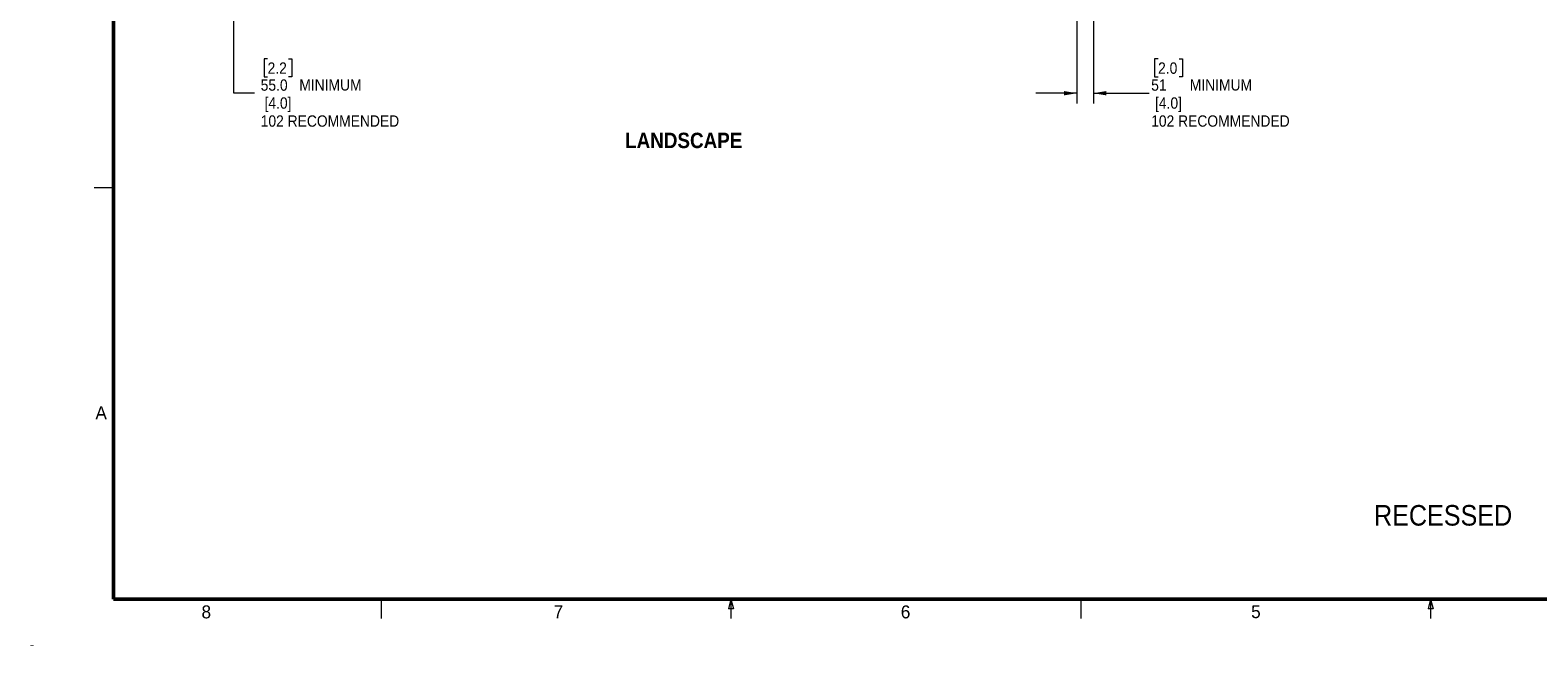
# Paper-space layout 'Sheet3' of a CAD drawing. Header units: millimetres. Extents: x 0 to 844, y -2 to 552.
# Tile 1 of 14: x 0 to 465, y -2 to 188. Entities that reach past the tile are written whole.
import ezdxf

# ---------------------------------------------------------------- set-up
doc = ezdxf.new("R2010")
doc.units = ezdxf.units.MM
for name, color, linetype in [('REV1', 7, 'Continuous'), ('REV2', 7, 'Continuous'), ('REV3', 7, 'Continuous'), ('REV4', 7, 'Continuous'), ('REV5', 7, 'Continuous'), ('REV6', 7, 'Continuous')]:
    doc.layers.add(name, color=color, linetype=linetype)
doc.styles.add('SLDTEXTSTYLE0', font='GOTHIC.TTF', dxfattribs={"width": 0.913})
doc.styles.add('SLDTEXTSTYLE1', font='GOTHICB.TTF', dxfattribs={"width": 0.913})
doc.styles.add('SLDTEXTSTYLE2', font='ARIAL.TTF', dxfattribs={"width": 0.948})
doc.dimstyles.new('SLDDIMSTYLE11', dxfattribs={"dimtxt": 3.5, "dimasz": 3.9624, "dimexe": 0, "dimexo": 0.0625, "dimgap": 0.875, "dimtad": 0, "dimtih": 1, "dimtoh": 1, "dimdec": 1, "dimlfac": 10, "dimrnd": 1e-09, "dimzin": 4, "dimdsep": 46, "dimtxsty": 'SLDTEXTSTYLE0', "dimsah": 1, "dimcen": 0.09, "dimadec": 0, "dimazin": 1, "dimtfac": 1, "dimtdec": 3, "dimtmove": 0, "dimatfit": 0, "dimfxl": 1, "dimfrac": 2, "dimtolj": 1, "dimtzin": 12, "dimarcsym": 0})
doc.dimstyles.new('SLDDIMSTYLE9', dxfattribs={"dimtxt": 3.5, "dimasz": 3.9624, "dimexe": 0, "dimexo": 0.0625, "dimgap": 0.875, "dimtad": 0, "dimtih": 1, "dimtoh": 1, "dimdec": 0, "dimlfac": 10, "dimrnd": 1e-09, "dimzin": 12, "dimdsep": 46, "dimtxsty": 'SLDTEXTSTYLE0', "dimsah": 1, "dimcen": 0.09, "dimadec": 0, "dimazin": 3, "dimtfac": 1, "dimtdec": 3, "dimtmove": 0, "dimatfit": 0, "dimfxl": 1, "dimfrac": 2, "dimtolj": 1, "dimtzin": 12, "dimarcsym": 0})

# ---------------------------------------------------------------- blocks, each defined once
blk = doc.blocks.new('_D_48')
at = {"color": 7, "linetype": 'Continuous', "lineweight": 0}
for p, q in [((62.54, 220.97), (62.54, 233.67)), ((95.29, 220.97), (59.36, 220.97)), ((90.19, 215.47), (59.36, 215.47)), ((62.54, 168.95), (62.54, 215.47)), ((72.91, 179.54), (71.85, 179.54)), ((71.85, 179.54), (71.85, 173.99)), ((79.38, 179.54), (80.44, 179.54)), ((80.44, 179.54), (80.44, 173.99)), ((71.85, 173.99), (72.91, 173.99)), ((80.44, 173.99), (79.38, 173.99)), ((68.89, 168.95), (62.54, 168.95))]:
    blk.add_line(p, q, dxfattribs=at)
at = {"color": 7, "linetype": 'Continuous', "lineweight": 18}
for points in [[(62.54, 220.97), (63.2, 224.93), (61.88, 224.93)], [(62.54, 215.47), (61.88, 211.51), (63.2, 211.51)]]:
    blk.add_solid(points, dxfattribs=at)
at = {"color": 7, "linetype": 'Continuous', "lineweight": 18, "char_height": 3.5, "attachment_point": 1, "style": 'SLDTEXTSTYLE0'}
for s, insert in [('2.2', (72.91, 178.46)), ('55.0', (70.78, 173.22)), (' MINIMUM', (81.51, 173.28)), (' [4.0]', (70.78, 167.67)), ('102 RECOMMENDED', (70.78, 162.11))]:
    blk.add_mtext(s, dxfattribs=dict(at, insert=insert))
blk = doc.blocks.new('_D_51')
at = {"color": 7, "linetype": 'Continuous', "lineweight": 0}
for p, q in [((322.64, 219.7), (322.64, 165.77)), ((327.74, 214.2), (327.74, 165.77)), ((347.69, 179.54), (346.62, 179.54)), ((346.62, 179.54), (346.62, 173.99)), ((354.15, 179.54), (355.22, 179.54)), ((355.22, 179.54), (355.22, 173.99)), ((346.62, 173.99), (347.69, 173.99)), ((355.22, 173.99), (354.15, 173.99)), ((322.64, 168.95), (309.94, 168.95)), ((327.74, 168.95), (344.93, 168.95))]:
    blk.add_line(p, q, dxfattribs=at)
at = {"color": 7, "linetype": 'Continuous', "lineweight": 18}
for points in [[(322.64, 168.95), (318.68, 169.61), (318.68, 168.29)], [(327.74, 168.95), (331.7, 168.29), (331.7, 169.61)]]:
    blk.add_solid(points, dxfattribs=at)
at = {"color": 7, "linetype": 'Continuous', "lineweight": 18, "char_height": 3.5, "attachment_point": 1, "style": 'SLDTEXTSTYLE0'}
for s, insert in [('2.0', (347.69, 178.46)), ('51', (345.56, 173.22)), (' MINIMUM', (356.29, 173.28)), (' [4.0]', (345.56, 167.67)), ('102 RECOMMENDED', (345.56, 162.11))]:
    blk.add_mtext(s, dxfattribs=dict(at, insert=insert))

psp = doc.layouts.new('Sheet3')

# ---------------------------------------------------------------- linework, layer by layer
at = {"color": 7, "linetype": 'Continuous', "lineweight": 50}
for p, q in [((25.4, 546.1), (25.4, 12.7)), ((25.4, 12.7), (838.2, 12.7))]:
    psp.add_line(p, q, dxfattribs=at)
at = {"color": 7, "linetype": 'Continuous', "lineweight": 18}
for p, q in [((25.4, 139.7), (19.4, 139.7)), ((107.95, 12.7), (107.95, 6.7)), ((215.9, 12.7), (215.15, 9.7)), ((216.65, 9.7), (215.15, 9.7)), ((215.9, 12.7), (215.9, 6.7)), ((215.9, 12.7), (216.65, 9.7)), ((323.85, 12.7), (323.85, 6.7)), ((431.8, 12.7), (431.05, 9.7)), ((432.55, 9.7), (431.05, 9.7)), ((431.8, 12.7), (432.55, 9.7)), ((431.8, 12.7), (431.8, 6.7))]:
    psp.add_line(p, q, dxfattribs=at)

# ---------------------------------------------------------------- texts
at = {"color": 7, "linetype": 'Continuous', "lineweight": 0}
for s, insert, char_height, attachment_point, style in [('LANDSCAPE', (183.228, 156.755), 4.7625, 1, 'SLDTEXTSTYLE1'), ('A', (21.553, 72.224), 4, 2, 'SLDTEXTSTYLE2'), ('A', (21.553, 72.224), 4, 2, 'SLDTEXTSTYLE2'), ('RECESSED', (414.322, 41.748), 6.35, 1, 'SLDTEXTSTYLE0'), ('8', (53.998, 10.743), 4, 2, 'SLDTEXTSTYLE2'), ('8', (53.998, 10.743), 4, 2, 'SLDTEXTSTYLE2'), ('7', (162.659, 10.802), 4, 2, 'SLDTEXTSTYLE2'), ('7', (162.659, 10.802), 4, 2, 'SLDTEXTSTYLE2'), ('6', (269.772, 10.745), 4, 2, 'SLDTEXTSTYLE2'), ('6', (269.772, 10.745), 4, 2, 'SLDTEXTSTYLE2'), ('5', (377.874, 10.816), 4, 2, 'SLDTEXTSTYLE2'), ('5', (377.874, 10.816), 4, 2, 'SLDTEXTSTYLE2')]:
    psp.add_mtext(s, dxfattribs=dict(at, insert=insert, char_height=char_height, attachment_point=attachment_point, style=style))
at = {"layer": 'REV1', "char_height": 2, "style": 'SLDTEXTSTYLE2'}
for insert, attachment_point in [((-0.009, -0.422), 2), ((-0.009, -0.422), 2), ((-0.009, -0.422), 2), ((-0.009, -0.422), 2), ((-0.009, -0.422), 2), ((-0.009, -0.422), 2), ((-0.009, -0.422), 2), ((-0.009, -0.422), 2), ((0, -0.422), 1), ((0, -0.422), 1)]:
    psp.add_mtext('-', dxfattribs=dict(at, insert=insert, attachment_point=attachment_point))
at = {"layer": 'REV2', "char_height": 2, "style": 'SLDTEXTSTYLE2'}
for insert, attachment_point in [((-0.009, -0.422), 2), ((-0.009, -0.422), 2), ((-0.009, -0.422), 2), ((-0.009, -0.422), 2), ((-0.009, -0.422), 2), ((-0.009, -0.422), 2), ((-0.009, -0.422), 2), ((-0.009, -0.422), 2), ((-0.009, -0.422), 2), ((-0.009, -0.422), 2), ((0, -0.422), 1), ((0, -0.422), 1)]:
    psp.add_mtext('-', dxfattribs=dict(at, insert=insert, attachment_point=attachment_point))
at = {"layer": 'REV3', "char_height": 2, "style": 'SLDTEXTSTYLE2'}
for insert, attachment_point in [((-0.009, -0.422), 2), ((-0.009, -0.422), 2), ((-0.009, -0.422), 2), ((-0.009, -0.422), 2), ((-0.009, -0.422), 2), ((-0.009, -0.422), 2), ((-0.009, -0.422), 2), ((-0.009, -0.422), 2), ((-0.009, -0.422), 2), ((-0.009, -0.422), 2), ((0, -0.422), 1), ((0, -0.422), 1)]:
    psp.add_mtext('-', dxfattribs=dict(at, insert=insert, attachment_point=attachment_point))
at = {"layer": 'REV4', "char_height": 2, "style": 'SLDTEXTSTYLE2'}
for insert, attachment_point in [((-0.009, -0.422), 2), ((-0.009, -0.422), 2), ((-0.009, -0.422), 2), ((-0.009, -0.422), 2), ((-0.009, -0.422), 2), ((-0.009, -0.422), 2), ((-0.009, -0.422), 2), ((-0.009, -0.422), 2), ((-0.009, -0.422), 2), ((-0.009, -0.422), 2), ((0, -0.422), 1), ((0, -0.422), 1)]:
    psp.add_mtext('-', dxfattribs=dict(at, insert=insert, attachment_point=attachment_point))
at = {"layer": 'REV5', "char_height": 2, "style": 'SLDTEXTSTYLE2'}
for insert, attachment_point in [((-0.009, -0.422), 2), ((-0.009, -0.422), 2), ((-0.009, -0.422), 2), ((-0.009, -0.422), 2), ((-0.009, -0.422), 2), ((-0.009, -0.422), 2), ((-0.009, -0.422), 2), ((-0.009, -0.422), 2), ((-0.009, -0.422), 2), ((-0.009, -0.422), 2), ((0, -0.422), 1), ((0, -0.422), 1)]:
    psp.add_mtext('-', dxfattribs=dict(at, insert=insert, attachment_point=attachment_point))
at = {"layer": 'REV6', "char_height": 2, "style": 'SLDTEXTSTYLE2'}
for insert, attachment_point in [((-0.009, -0.422), 2), ((-0.009, -0.422), 2), ((-0.009, -0.422), 2), ((-0.009, -0.422), 2), ((-0.009, -0.422), 2), ((-0.009, -0.422), 2), ((-0.009, -0.422), 2), ((-0.009, -0.422), 2), ((-0.009, -0.422), 2), ((-0.009, -0.422), 2), ((0, -0.422), 1), ((0, -0.422), 1)]:
    psp.add_mtext('-', dxfattribs=dict(at, insert=insert, attachment_point=attachment_point))

# ---------------------------------------------------------------- dimensions: what is measured, and where the dimension line sits
at = {"color": 7, "linetype": 'Continuous', "lineweight": 18}
dim = psp.add_linear_dim(base=(62.538, 215.469), p1=(96.56, 220.969), p2=(91.46, 215.469), angle=90, text='<> MINIMUM\\P [4.0]\\P102 RECOMMENDED', dimstyle='SLDDIMSTYLE11', dxfattribs=at)
dim.commit()
dim.dimension.update_dxf_attribs({"geometry": '_D_48', "text_midpoint": (62.538, 168.947), "dimtype": 160})
dim = psp.add_linear_dim(base=(327.74, 168.947), p1=(322.64, 220.969), p2=(327.74, 215.469), text='<> MINIMUM\\P [4.0]\\P102 RECOMMENDED', dimstyle='SLDDIMSTYLE9', dxfattribs=at)
dim.commit()
dim.dimension.update_dxf_attribs({"geometry": '_D_51', "text_midpoint": (368.661, 168.947), "dimtype": 160})

doc.saveas('drawing.dxf')
